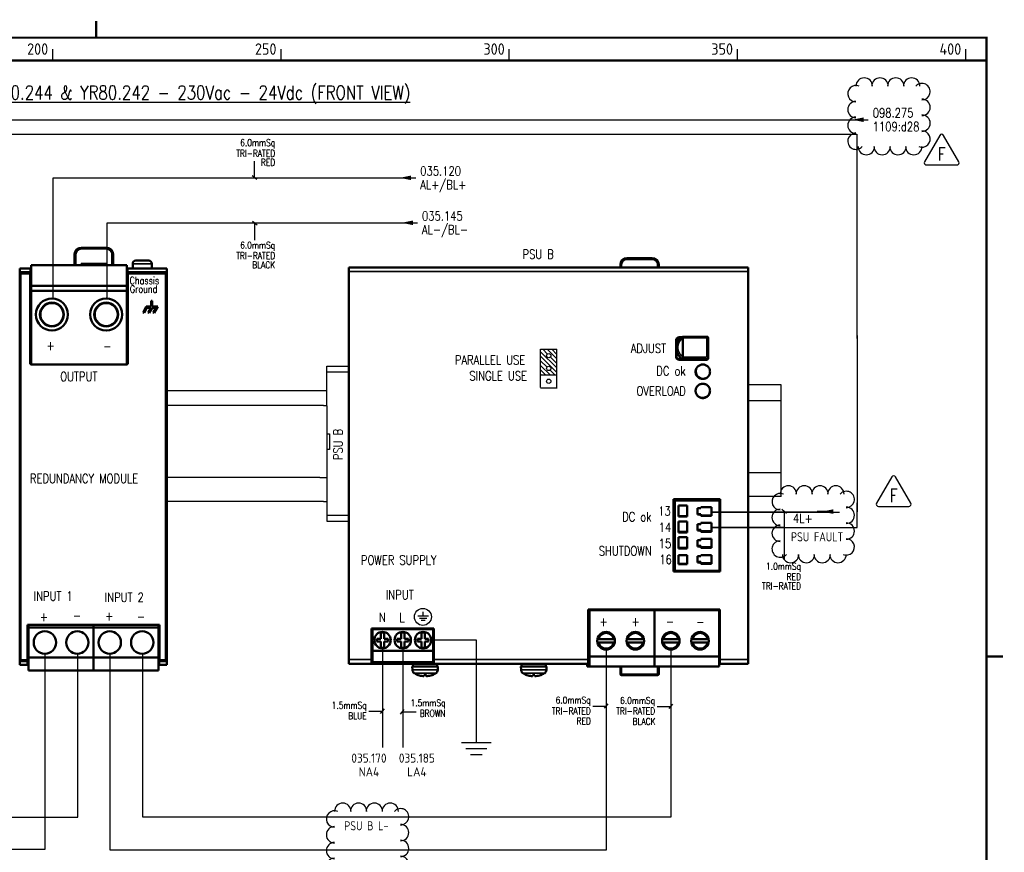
# Model space of a CAD drawing. Extents: x 0 to 408, y 0 to 275.
# Tile 3 of 3: x 193 to 408, y 93 to 275. Entities that reach past the tile are written whole.
import ezdxf
from ezdxf.enums import TextEntityAlignment as Align

# ---------------------------------------------------------------- set-up
doc = ezdxf.new("R2010")
doc.units = 0
doc.header["$MEASUREMENT"] = 0
doc.layers.get('0').update_dxf_attribs({"linetype": 'CONTINUOUS'})
for name, color, linetype in [('00-DRG_FRAME', 12, 'CONTINUOUS'), ('01-DRAW', 7, 'CONTINUOUS'), ('02-TEXT', 2, 'CONTINUOUS'), ('035', 7, 'CONTINUOUS'), ('035-TEXT', 2, 'CONTINUOUS'), ('DIM', 3, 'CONTINUOUS'), ('TEXT', 2, 'CONTINUOUS'), ('TPOL', 3, 'CONTINUOUS'), ('XR_FUNCTION', 2, 'CONTINUOUS'), ('XR_MAIN', 2, 'CONTINUOUS')]:
    doc.layers.add(name, color=color, linetype=linetype)
for name, color, linetype, lineweight in [('Sichtbar (ISO)', 7, 'CONTINUOUS', 50), ('Sichtbar schmal (ISO)', 7, 'CONTINUOUS', 35), ('Visible (ISO)', 7, 'CONTINUOUS', 50), ('Visible Narrow (ISO)', 7, 'CONTINUOUS', 35)]:
    doc.layers.add(name, color=color, linetype=linetype, lineweight=lineweight)
doc.styles.add('CROSSREF', font='ROMANS.shx', dxfattribs={"width": 0.8, "height": 1})
doc.styles.add('FUNCTION', font='romans.shx', dxfattribs={"width": 0.8, "height": 2.5})
doc.styles.add('ISO', font='iso.shx', dxfattribs={"height": 2.5})
doc.styles.add('ROMANS', font='romans.shx', dxfattribs={"width": 0.8})

# ---------------------------------------------------------------- blocks, each defined once
blk = doc.blocks.new('EQUPOT10')
blk.add_line((3.5, 0), (0, 0))
blk.add_solid([(3.5, -0.5), (3.5, 0.5), (1, 0)])
at = {"layer": 'TEXT', "style": 'ROMANS', "width": 0.8}
blk.add_attdef('CONNECTION', text='', height=2, dxfattribs=at).set_placement((-1, -1.5), align=Align.MIDDLE_RIGHT)
at = {"layer": 'TPOL', "style": 'ROMANS', "flags": 8}
blk.add_attdef('CN1', text='', height=0.0025, dxfattribs=at).set_placement((3, 0), align=Align.MIDDLE_RIGHT)
at = {"layer": 'XR_FUNCTION', "style": 'FUNCTION', "width": 0.8, "flags": 1}
blk.add_attdef('XR_FUNCTION', text='', height=2, dxfattribs=at).set_placement((3.5, 0), align=Align.MIDDLE_LEFT)
at = {"layer": 'XR_MAIN', "style": 'CROSSREF', "width": 0.8}
for tag in ['XR_NEXT', 'XR_PREV']:
    blk.add_attdef(tag, text='', height=2, dxfattribs=at).set_placement((-1, 1.5), align=Align.MIDDLE_RIGHT)
blk = doc.blocks.new('EQUPOT07')
blk.add_line((-3.5, 0), (0, 0))
blk.add_solid([(-1, -0.5), (-1, 0.5), (-3.5, 0)])
at = {"layer": 'TEXT', "style": 'ROMANS', "width": 0.8}
blk.add_attdef('CONNECTION', text='', height=2, dxfattribs=at).set_placement((1, -1.5), align=Align.MIDDLE_LEFT)
at = {"layer": 'TPOL', "style": 'ROMANS', "flags": 8}
blk.add_attdef('CN1', text='', height=0.0025, dxfattribs=at).set_placement((-3, 0), align=Align.MIDDLE_LEFT)
at = {"layer": 'XR_FUNCTION', "style": 'FUNCTION', "width": 0.8, "flags": 1}
blk.add_attdef('XR_FUNCTION', text='', height=2, dxfattribs=at).set_placement((-4.5, 0), align=Align.MIDDLE_RIGHT)
at = {"layer": 'XR_MAIN', "style": 'CROSSREF', "width": 0.8}
for tag in ['XR_NEXT', 'XR_PREV']:
    blk.add_attdef(tag, text='', height=2, dxfattribs=at).set_placement((1, 1.5), align=Align.MIDDLE_LEFT)
blk = doc.blocks.new('EARTH')
at = {"color": 4}
for p, q in [((-0.5, 0), (0.5, 0)), ((-0.35, -0.2), (0.35, -0.2)), ((-0.2, -0.4), (0.2, -0.4))]:
    blk.add_line(p, q, dxfattribs=at)
blk = doc.blocks.new('*U23')
at = {"color": 0, "linetype": 'ByBlock', "lineweight": -2}
for centre, start, end in [((-7.23, 4.96), 67.4635, 270), ((-5.43, 6.62), 0, 180), ((-1.97, 6.62), 0, 180), ((1.49, 6.62), 0, 180), ((4.96, 6.62), 0, 180), ((7.23, 5.43), 270, 138.7357), ((-7.23, 1.49), 90, 270), ((7.23, 1.97), 270, 90), ((7.23, -1.49), 270, 90), ((-7.23, -1.97), 90, 270), ((-7.23, -5.43), 90, 318.7357), ((7.23, -4.96), 247.4635, 90), ((-4.96, -6.62), 180, 0), ((-1.49, -6.62), 180, 0), ((1.97, -6.62), 180, 0), ((5.43, -6.62), 180, 0)]:
    blk.add_arc(centre, 1.8, start, end, dxfattribs=at)
blk = doc.blocks.new('TRI-D')
at = {"layer": '01-DRAW'}
blk.add_lwpolyline([(-0.26, 2.55), (-2.34, -1.05, 0.57735), (-2.08, -1.5), (2.08, -1.5, 0.57735), (2.34, -1.05), (0.26, 2.55, 0.57735)], format="xyb", close=True, dxfattribs=at)
at = {"layer": '02-TEXT', "color": 2, "style": 'ROMANS', "width": 0.8}
blk.add_text('F', height=1.8, dxfattribs=at).set_placement((0, 0), align=Align.MIDDLE)
blk = doc.blocks.new('*U25')
at = {"color": 0, "linetype": 'ByBlock', "lineweight": -2}
for centre, start, end in [((-7.23, 4.96), 67.4635, 270), ((-5.43, 6.62), 0, 180), ((-1.97, 6.62), 0, 180), ((1.49, 6.62), 0, 180), ((4.96, 6.62), 0, 180), ((7.23, 5.43), 270, 138.7357), ((-7.23, 1.49), 90, 270), ((7.23, 1.97), 270, 90), ((7.23, -1.49), 270, 90), ((-7.23, -1.97), 90, 270), ((-7.23, -5.43), 90, 318.7357), ((7.23, -4.96), 247.4635, 90), ((-4.96, -6.62), 180, 0), ((-1.49, -6.62), 180, 0), ((1.97, -6.62), 180, 0), ((5.43, -6.62), 180, 0)]:
    blk.add_arc(centre, 1.8, start, end, dxfattribs=at)
blk = doc.blocks.new('*U26')
at = {"color": 0, "linetype": 'ByBlock', "lineweight": -2}
for centre, start, end in [((-7.23, 4.96), 67.4635, 270), ((-5.43, 6.62), 0, 180), ((-1.97, 6.62), 0, 180), ((1.49, 6.62), 0, 180), ((4.96, 6.62), 0, 180), ((7.23, 5.43), 270, 138.7357), ((-7.23, 1.49), 90, 270), ((7.23, 1.97), 270, 90), ((7.23, -1.49), 270, 90), ((-7.23, -1.97), 90, 270), ((-7.23, -5.43), 90, 318.7357), ((7.23, -4.96), 247.4635, 90), ((-4.96, -6.62), 180, 0), ((-1.49, -6.62), 180, 0), ((1.97, -6.62), 180, 0), ((5.43, -6.62), 180, 0)]:
    blk.add_arc(centre, 1.8, start, end, dxfattribs=at)

msp = doc.modelspace()

# ---------------------------------------------------------------- hatches: boundary and pattern name
at = {"layer": 'DIM'}
h = msp.add_hatch(dxfattribs=at)
h.set_pattern_fill('ANSI31', color=256, scale=5.600064, angle=180, style=0)
h.set_pattern_definition([(135, (-631.8001, 566.21394), (0.4949804, 0.4949804), [])])
h.paths.add_polyline_path([(310.42, 197.66), (306.87, 197.66), (306.87, 203.26), (310.42, 203.26)])
h.paths.add_polyline_path([(308.18, 199.06, 1), (309.11, 199.06, 1)], flags=16)
h.paths.add_polyline_path([(309.11, 201.86, 1), (308.18, 201.86, 1)], flags=16)

# ---------------------------------------------------------------- linework, layer by layer
for p, q in [((170.01, 253.52), (376.19, 253.52)), ((172.85, 250.38), (376.16, 250.38)), ((376.16, 250.38), (376.16, 205.59)), ((376.2, 206.28), (376.2, 167.68)), ((306.87, 194.86), (306.87, 203.26)), ((306.87, 203.26), (310.42, 203.26)), ((310.42, 194.86), (310.42, 203.26)), ((310.42, 194.86), (310.42, 203.26)), ((260.07, 190.88), (260.07, 199.58)), ((260.07, 199.58), (264.82, 199.58)), ((260.09, 198.33), (264.86, 198.33)), ((306.87, 197.66), (310.42, 197.66)), ((224.96, 194.24), (260.07, 194.24)), ((306.87, 194.85), (310.46, 194.85)), ((259.28, 190.97), (224.97, 190.97)), ((259.28, 190.97), (260.07, 190.97)), ((260.07, 190.88), (260.07, 165.62)), ((260.07, 184.71), (260.65, 184.71)), ((260.65, 184.71), (260.65, 181.3)), ((260.65, 181.3), (260.07, 181.3)), ((258.51, 175.21), (225.01, 175.21)), ((258.51, 175.21), (260.07, 175.21)), ((259.32, 169.95), (224.97, 169.95)), ((259.32, 169.95), (260.07, 169.95)), ((376.23, 164.21), (376.23, 169.67)), ((260.07, 166.93), (264.82, 166.93)), ((367.64, 167.62), (344.35, 167.62)), ((344.35, 167.62), (372.36, 167.62)), ((260.07, 165.62), (264.82, 165.62)), ((360.25, 164.22), (344.34, 164.22)), ((344.34, 164.22), (373.58, 164.22)), ((373.21, 164.21), (376.23, 164.21))]:
    msp.add_line(p, q)
at = {"color": 3}
for p, q in [((244.22, 240.75), (244.22, 244.43)), ((244.27, 227.16), (244.27, 230.85)), ((318.28, 125.12), (321.23, 125.12)), ((269.23, 123.98), (272.18, 123.98)), ((276.63, 123.89), (279.58, 123.89)), ((332.41, 125.04), (335.36, 125.04))]:
    msp.add_line(p, q, dxfattribs=at)
at = {"color": 0}
for p, q in [((276.32, 240.75), (200, 240.75)), ((200, 240.75), (200, 214.31)), ((276.56, 230.88), (211.84, 230.88)), ((211.84, 230.88), (211.84, 214.31)), ((292.83, 139.57), (282.93, 139.57)), ((292.83, 117.14), (292.83, 139.57)), ((198.34, 93.78), (198.34, 136.58)), ((205.49, 100.81), (205.49, 136.58)), ((212.47, 136.5), (212.47, 93.64)), ((219.67, 136.55), (219.67, 100.91)), ((272.21, 137.72), (272.21, 116.06)), ((276.69, 137.7), (276.69, 116.04)), ((321.31, 93.64), (321.31, 137.42)), ((335.48, 100.91), (335.48, 137.54)), ((135.32, 100.81), (205.49, 100.81)), ((219.67, 100.91), (335.48, 100.91)), ((121.01, 93.78), (198.34, 93.78)), ((212.47, 93.64), (321.31, 93.64))]:
    msp.add_line(p, q, dxfattribs=at)
at = {"color": 4}
msp.add_line((281.15, 144.87), (281.15, 145.75), dxfattribs=at)
for centre in [(308.64, 201.86), (308.64, 199.06), (308.64, 196.26)]:
    msp.add_circle(centre, 0.467)
msp.add_circle((281.07, 144.66), 1.86, dxfattribs=at)
at = {"layer": '00-DRG_FRAME'}
for p, q in [((200, 266.5), (200, 269)), ((250, 266.5), (250, 269)), ((300, 266.5), (300, 269)), ((350, 266.5), (350, 269)), ((400, 266.5), (400, 269))]:
    msp.add_line(p, q, dxfattribs=at)
at = {"layer": '00-DRG_FRAME', "const_width": 0.5}
for points in [[(209.5, 271.5), (209.5, 275.18)], [(209.5, 271.5), (209.5, 275.18)], [(14.5, 266.5), (404.5, 266.5)], [(404.5, 136), (408.18, 136)]]:
    msp.add_lwpolyline(points, dxfattribs=at)
msp.add_lwpolyline([(14.5, 0.5), (404.5, 0.5), (404.5, 271.5), (14.5, 271.5)], close=True, dxfattribs=at)
at = {"layer": '01-DRAW'}
for p, q in [((359.57, 195.49), (352.57, 195.49)), ((359.57, 170.99), (359.57, 195.49)), ((359.57, 191.99), (352.57, 191.99)), ((359.57, 176.24), (352.57, 176.24)), ((359.57, 170.99), (352.57, 170.99))]:
    msp.add_line(p, q, dxfattribs=at)
at = {"layer": 'Sichtbar (ISO)'}
for p, q in [((325.73, 223.22), (331.33, 223.22)), ((352.33, 221.19), (264.83, 221.19)), ((264.83, 220.27), (264.83, 221.19)), ((264.83, 135.3), (264.83, 220.27)), ((324.33, 221.19), (324.33, 221.82)), ((332.73, 221.82), (332.73, 221.19)), ((352.33, 220.27), (352.33, 221.19)), ((352.33, 135.3), (352.33, 220.27)), ((336.53, 205.19), (336.53, 203.69)), ((337.23, 205.88), (337.73, 205.88)), ((337.9, 205.99), (337.84, 205.94)), ((338.02, 205.77), (338.04, 205.71)), ((338.04, 201.58), (338.04, 205.71)), ((343.01, 206.02), (338.05, 206.02)), ((343.53, 205.51), (343.53, 205.87)), ((343.53, 201.69), (343.53, 205.51)), ((336.53, 203.63), (336.53, 203.69)), ((336.53, 203.63), (336.53, 201.73)), ((336.53, 201.73), (336.53, 201.66)), ((343.25, 200.97), (337.23, 200.97)), ((337.28, 201.69), (337.28, 201.67)), ((337.32, 201.64), (337.31, 201.65)), ((338.04, 201.58), (338.02, 201.51)), ((343.41, 201.08), (338.05, 201.08)), ((343.53, 201.3), (343.53, 201.69)), ((343.53, 201.2), (343.53, 201.3)), ((340.84, 198.34), (340.84, 198.41)), ((335.95, 170.43), (335.95, 154.6)), ((335.95, 170.43), (346.17, 170.43)), ((336.23, 170.43), (336.23, 170.12)), ((346.03, 170.43), (346.03, 170.12)), ((346.17, 154.6), (346.17, 170.43)), ((346.03, 170.12), (336.23, 170.12)), ((336.23, 170.12), (336.23, 154.71)), ((337.04, 169.07), (338.93, 169.07)), ((337.04, 166.63), (337.04, 169.07)), ((338.93, 169.07), (338.93, 166.63)), ((341.24, 168.44), (341.94, 168.44)), ((341.24, 167.05), (341.24, 168.44)), ((341.94, 168.44), (341.94, 168.72)), ((341.94, 168.72), (344.32, 168.72)), ((344.32, 168.72), (344.32, 166.77)), ((346.03, 170.12), (346.03, 154.71)), ((346.03, 168.4), (346.17, 168.4)), ((346.03, 168.35), (346.17, 168.35)), ((337.04, 166.75), (338.93, 166.75)), ((338.93, 166.63), (337.04, 166.63)), ((341.24, 167.17), (341.94, 167.17)), ((341.94, 167.05), (341.24, 167.05)), ((341.94, 167.05), (341.94, 167.17)), ((341.94, 166.77), (341.94, 167.05)), ((341.94, 166.89), (344.32, 166.89)), ((344.32, 166.77), (341.94, 166.77)), ((346.03, 167.65), (346.17, 167.65)), ((337.04, 165.58), (338.93, 165.58)), ((337.04, 163.14), (337.04, 165.58)), ((338.93, 165.58), (338.93, 163.14)), ((341.24, 164.96), (341.94, 164.96)), ((341.24, 163.56), (341.24, 164.96)), ((341.94, 164.96), (341.94, 165.24)), ((341.94, 165.24), (344.32, 165.24)), ((344.32, 165.24), (344.32, 163.28)), ((346.03, 164.91), (346.17, 164.91)), ((346.03, 164.86), (346.17, 164.86)), ((346.03, 164.16), (346.17, 164.16)), ((337.04, 163.27), (338.93, 163.27)), ((338.93, 163.14), (337.04, 163.14)), ((337.04, 162.1), (338.93, 162.1)), ((337.04, 159.66), (337.04, 162.1)), ((338.93, 162.1), (338.93, 159.66)), ((341.24, 163.69), (341.94, 163.69)), ((341.94, 163.56), (341.24, 163.56)), ((341.94, 163.56), (341.94, 163.69)), ((341.94, 163.28), (341.94, 163.56)), ((341.94, 163.41), (344.32, 163.41)), ((344.32, 163.28), (341.94, 163.28)), ((337.04, 159.78), (338.93, 159.78)), ((338.93, 159.66), (337.04, 159.66)), ((341.24, 161.47), (341.94, 161.47)), ((341.24, 160.08), (341.24, 161.47)), ((341.24, 160.2), (341.94, 160.2)), ((341.94, 160.08), (341.24, 160.08)), ((341.94, 161.47), (341.94, 161.75)), ((341.94, 161.75), (344.32, 161.75)), ((341.94, 160.08), (341.94, 160.2)), ((341.94, 159.8), (341.94, 160.08)), ((341.94, 159.92), (344.32, 159.92)), ((344.32, 159.8), (341.94, 159.8)), ((344.32, 161.75), (344.32, 159.8)), ((346.03, 161.42), (346.17, 161.42)), ((346.03, 161.37), (346.17, 161.37)), ((346.03, 160.68), (346.17, 160.68)), ((338.93, 158.19), (337.04, 158.19)), ((337.04, 156.17), (337.04, 158.19)), ((338.93, 158.19), (338.93, 156.17)), ((341.24, 156.59), (341.24, 157.98)), ((341.24, 157.98), (341.94, 157.98)), ((344.32, 158.19), (341.94, 158.19)), ((341.94, 157.98), (341.94, 158.19)), ((344.32, 158.19), (344.32, 156.31)), ((346.03, 157.94), (346.17, 157.94)), ((346.03, 157.89), (346.17, 157.89)), ((337.04, 156.29), (338.93, 156.29)), ((338.93, 156.17), (337.04, 156.17)), ((341.24, 156.71), (341.94, 156.71)), ((341.94, 156.59), (341.24, 156.59)), ((341.94, 156.59), (341.94, 156.71)), ((341.94, 156.31), (341.94, 156.59)), ((341.94, 156.43), (344.32, 156.43)), ((344.32, 156.31), (341.94, 156.31)), ((346.03, 157.19), (346.17, 157.19)), ((346.17, 154.6), (335.95, 154.6)), ((346.03, 154.71), (336.23, 154.71)), ((317.27, 146.29), (317.27, 135.3)), ((317.27, 146.29), (346.11, 146.29)), ((317.59, 146.15), (317.27, 146.15)), ((317.59, 144.54), (317.27, 144.54)), ((317.59, 136), (317.59, 146.15)), ((317.59, 146.15), (331.78, 146.15)), ((331.78, 136), (331.78, 146.15)), ((331.78, 146.15), (345.97, 146.15)), ((331.78, 136), (331.78, 146.15)), ((345.97, 136), (345.97, 146.15)), ((346.11, 135.3), (346.11, 146.29)), ((269.8, 142.09), (269.8, 135.3)), ((269.8, 142.09), (283.48, 142.09)), ((270.01, 142.09), (270.01, 141.95)), ((270.01, 141.95), (270.01, 137.26)), ((270.01, 141.95), (283.34, 141.95)), ((271.88, 139.85), (271.88, 141.25)), ((271.88, 141.25), (272.58, 141.25)), ((272.58, 141.25), (272.58, 139.85)), ((276.32, 141.25), (276.32, 139.85)), ((277.02, 141.25), (276.32, 141.25)), ((277.02, 139.85), (277.02, 141.25)), ((280.77, 141.25), (280.77, 139.85)), ((281.47, 141.25), (280.77, 141.25)), ((281.47, 139.85), (281.47, 141.25)), ((283.34, 141.95), (283.34, 142.09)), ((283.34, 137.26), (283.34, 141.95)), ((283.48, 135.3), (283.48, 142.09)), ((271, 139.85), (271.88, 139.85)), ((271, 139.29), (271, 139.85)), ((271.88, 139.29), (271, 139.29)), ((271.88, 137.89), (271.88, 139.29)), ((272.58, 139.85), (273.45, 139.85)), ((272.58, 139.29), (272.58, 137.89)), ((273.45, 139.29), (272.58, 139.29)), ((273.45, 139.85), (273.45, 139.29)), ((276.32, 139.85), (275.45, 139.85)), ((275.45, 139.85), (275.45, 139.29)), ((275.45, 139.29), (276.32, 139.29)), ((276.32, 139.29), (276.32, 137.89)), ((277.9, 139.85), (277.02, 139.85)), ((277.02, 137.89), (277.02, 139.29)), ((277.02, 139.29), (277.9, 139.29)), ((277.9, 139.29), (277.9, 139.85)), ((280.77, 139.85), (279.89, 139.85)), ((279.89, 139.85), (279.89, 139.29)), ((279.89, 139.29), (280.77, 139.29)), ((280.77, 139.29), (280.77, 137.89)), ((282.34, 139.85), (281.47, 139.85)), ((281.47, 137.89), (281.47, 139.29)), ((281.47, 139.29), (282.34, 139.29)), ((282.34, 139.29), (282.34, 139.85)), ((319.52, 139.78), (322.88, 139.78)), ((322.88, 139.08), (319.52, 139.08)), ((329.28, 139.78), (325.93, 139.78)), ((325.93, 139.08), (329.28, 139.08)), ((333.71, 139.78), (337.07, 139.78)), ((337.07, 139.08), (333.71, 139.08)), ((343.47, 139.78), (340.12, 139.78)), ((340.12, 139.08), (343.47, 139.08)), ((270.01, 137.26), (270.01, 134.77)), ((270.01, 137.26), (283.34, 137.26)), ((272.58, 137.89), (271.88, 137.89)), ((276.32, 137.89), (277.02, 137.89)), ((280.77, 137.89), (281.47, 137.89)), ((283.34, 134.77), (283.34, 137.26)), ((317.59, 133.83), (317.59, 136)), ((317.59, 136), (331.78, 136)), ((331.78, 133.83), (331.78, 136)), ((331.78, 136), (345.97, 136)), ((331.78, 133.83), (331.78, 136)), ((345.97, 133.83), (345.97, 136)), ((264.83, 134.39), (264.83, 135.3)), ((269.8, 134.39), (264.83, 134.39)), ((269.8, 135.68), (270.01, 135.68)), ((269.8, 135.3), (269.8, 134.39)), ((269.8, 134.91), (270.01, 134.91)), ((283.48, 134.39), (269.8, 134.39)), ((270.01, 134.77), (270.01, 134.56)), ((270.01, 134.77), (283.34, 134.77)), ((270.01, 134.56), (283.34, 134.56)), ((284.36, 133.83), (278.76, 133.83)), ((278.79, 133.05), (278.76, 133.83)), ((278.9, 134.02), (278.9, 134.39)), ((283.34, 135.68), (283.48, 135.68)), ((283.34, 134.91), (283.48, 134.91)), ((283.34, 134.56), (283.34, 134.77)), ((283.48, 134.39), (283.48, 135.3)), ((317.27, 134.39), (283.48, 134.39)), ((284.22, 133.83), (284.22, 134.39)), ((284.33, 133.05), (284.36, 133.83)), ((308.16, 133.83), (302.56, 133.83)), ((302.59, 133.05), (302.56, 133.83)), ((302.7, 134.02), (302.7, 134.39)), ((308.02, 133.83), (308.02, 134.39)), ((308.13, 133.05), (308.16, 133.83)), ((317.03, 134.39), (317.03, 133.83)), ((317.59, 133.83), (317.03, 133.83)), ((317.59, 135.44), (317.27, 135.44)), ((317.27, 135.3), (317.27, 134.39)), ((317.59, 133.83), (331.78, 133.83)), ((324.33, 132.15), (324.33, 133.83)), ((331.78, 133.83), (345.97, 133.83)), ((332.73, 133.83), (332.73, 132.15)), ((346.11, 134.98), (345.97, 134.98)), ((345.97, 134.91), (346.11, 134.91)), ((346.11, 134.39), (345.97, 134.39)), ((346.11, 134.39), (346.11, 135.3)), ((352.33, 134.39), (346.11, 134.39)), ((352.33, 134.39), (352.33, 135.3)), ((280.08, 131.91), (280.08, 131.91)), ((281.29, 131.91), (281.29, 131.92)), ((281.29, 131.69), (281.31, 131.91)), ((281.29, 131.91), (281.83, 131.91)), ((281.29, 131.69), (281.29, 131.69)), ((281.83, 131.69), (281.81, 131.91)), ((281.83, 131.92), (281.83, 131.91)), ((283.04, 131.91), (283.05, 131.91)), ((303.88, 131.91), (303.88, 131.91)), ((305.09, 131.91), (305.09, 131.92)), ((305.09, 131.69), (305.11, 131.91)), ((305.09, 131.91), (305.63, 131.91)), ((305.09, 131.69), (305.09, 131.69)), ((305.63, 131.69), (305.61, 131.91)), ((305.63, 131.92), (305.63, 131.91)), ((306.84, 131.91), (306.85, 131.91)), ((332.45, 131.87), (324.61, 131.87))]:
    msp.add_line(p, q, dxfattribs=at)
at = {"layer": 'Sichtbar (ISO)', "flags": 128}
for points in [[(337.84, 205.94), (337.55, 205.76), (337.29, 205.54), (337.07, 205.28), (336.88, 205), (336.72, 204.7), (336.62, 204.37), (336.55, 204.03), (336.53, 203.69)], [(336.53, 205.19), (336.54, 205.32), (336.58, 205.45), (336.65, 205.57), (336.73, 205.68), (336.84, 205.76), (336.96, 205.83), (337.09, 205.87), (337.23, 205.88)], [(338.02, 205.77), (337.97, 205.85), (337.91, 205.91), (337.87, 205.94), (337.84, 205.94)], [(343.01, 206.02), (343.17, 206.02), (343.32, 206.02), (343.39, 206.01), (343.46, 205.99), (343.51, 205.94), (343.53, 205.87)], [(337.31, 201.65), (337.13, 201.87), (336.98, 202.09), (336.84, 202.33), (336.73, 202.58), (336.64, 202.83), (336.58, 203.1), (336.54, 203.36), (336.53, 203.63)], [(336.53, 201.66), (336.54, 201.53), (336.58, 201.4), (336.65, 201.28), (336.73, 201.17), (336.84, 201.09), (336.96, 201.02), (337.09, 200.98), (337.23, 200.97)], [(337.9, 201.12), (337.6, 201.33), (337.32, 201.57)], [(337.83, 201.26), (337.86, 201.29), (337.9, 201.34), (337.96, 201.42), (338.02, 201.51)], [(338.05, 201.08), (337.97, 201.09), (337.9, 201.12)], [(343.49, 201.11), (343.44, 201.05), (343.39, 201.01), (343.32, 200.98), (343.25, 200.97)], [(343.37, 201.08), (343.31, 201.05), (343.25, 201.04)], [(342.39, 199.92), (342.54, 199.91), (342.7, 199.89), (342.85, 199.85), (343, 199.8), (343.14, 199.73), (343.27, 199.65), (343.4, 199.56), (343.51, 199.46), (343.61, 199.35), (343.7, 199.22), (343.78, 199.09), (343.85, 198.95), (343.9, 198.8), (343.94, 198.65), (343.96, 198.5), (343.97, 198.35), (343.96, 198.2), (343.94, 198.05), (343.9, 197.89), (343.85, 197.75), (343.78, 197.6), (343.7, 197.47), (343.61, 197.35), (343.51, 197.24), (343.4, 197.13), (343.27, 197.04), (343.14, 196.96), (343, 196.89), (342.85, 196.84), (342.7, 196.8), (342.54, 196.78), (342.39, 196.77), (342.24, 196.78), (342.09, 196.8), (341.94, 196.84), (341.79, 196.89), (341.64, 196.96), (341.51, 197.04), (341.39, 197.13), (341.28, 197.24), (341.17, 197.35), (341.08, 197.47), (341, 197.6), (340.94, 197.75), (340.88, 197.89), (340.85, 198.05), (340.82, 198.2), (340.82, 198.35), (340.82, 198.5), (340.85, 198.65), (340.88, 198.8), (340.94, 198.95), (341, 199.09), (341.08, 199.22), (341.18, 199.35), (341.28, 199.46), (341.39, 199.56), (341.51, 199.65), (341.64, 199.73), (341.79, 199.8), (341.94, 199.85), (342.09, 199.89), (342.24, 199.91), (342.39, 199.92)], [(342.39, 195.72), (342.54, 195.71), (342.69, 195.69), (342.85, 195.65), (343, 195.6), (343.14, 195.53), (343.27, 195.45), (343.39, 195.36), (343.51, 195.26), (343.61, 195.15), (343.7, 195.02), (343.78, 194.89), (343.85, 194.75), (343.9, 194.6), (343.94, 194.45), (343.96, 194.3), (343.97, 194.15), (343.96, 194), (343.94, 193.85), (343.9, 193.69), (343.85, 193.55), (343.78, 193.4), (343.7, 193.27), (343.61, 193.15), (343.51, 193.03), (343.4, 192.93), (343.27, 192.84), (343.14, 192.76), (343, 192.69), (342.85, 192.64), (342.69, 192.6), (342.54, 192.58), (342.39, 192.57), (342.24, 192.58), (342.09, 192.6), (341.94, 192.64), (341.79, 192.69), (341.65, 192.76), (341.51, 192.84), (341.39, 192.93), (341.28, 193.03), (341.18, 193.15), (341.08, 193.27), (341, 193.4), (340.94, 193.55), (340.88, 193.69), (340.85, 193.85), (340.82, 194), (340.82, 194.15), (340.82, 194.3), (340.85, 194.45), (340.88, 194.6), (340.94, 194.75), (341, 194.89), (341.08, 195.02), (341.18, 195.15), (341.28, 195.26), (341.39, 195.36), (341.51, 195.45), (341.65, 195.53), (341.79, 195.6), (341.94, 195.65), (342.09, 195.69), (342.24, 195.71), (342.39, 195.72)], [(281.29, 131.69), (281.28, 131.68), (281.23, 131.68), (281.17, 131.68), (281.1, 131.69)], [(282.03, 131.69), (281.95, 131.68), (281.89, 131.68), (281.84, 131.68), (281.83, 131.69)], [(305.09, 131.69), (305.08, 131.68), (305.03, 131.68), (304.97, 131.68), (304.9, 131.69)], [(305.83, 131.69), (305.75, 131.68), (305.69, 131.68), (305.64, 131.68), (305.63, 131.69)]]:
    msp.add_lwpolyline(points, dxfattribs=at)
at = {"layer": 'Sichtbar (ISO)'}
for centre, radius in [((272.23, 139.57), 1.8), ((276.67, 139.57), 1.8), ((281.12, 139.57), 1.8), ((321.2, 139.43), 1.93), ((327.61, 139.43), 1.93), ((335.39, 139.43), 1.92), ((341.79, 139.43), 1.92)]:
    msp.add_circle(centre, radius, dxfattribs=at)
for centre, radius, start, end in [((325.73, 221.82), 1.4, 90, 180), ((331.33, 221.82), 1.4, 0, 90), ((338.05, 205.74), 0.28, 90, 120.2583), ((337.42, 201.67), 0.14, 180, 224.506), ((321.2, 139.43), 1.72, 11.7757, 168.2243), ((327.61, 139.43), 1.72, 11.7757, 168.2243), ((335.39, 139.43), 1.71, 11.7757, 168.2243), ((341.79, 139.43), 1.71, 11.7757, 168.2243), ((321.2, 139.43), 1.72, 191.7757, 348.2243), ((327.61, 139.43), 1.72, 191.7757, 348.2243), ((335.39, 139.43), 1.72, 191.7757, 348.2243), ((341.79, 139.43), 1.71, 191.7757, 348.2243), ((279.7, 133.08), 0.91, 182, 239.2087), ((281.56, 136.21), 4.55, 239.2087, 250.4409), ((280.08, 132.03), 0.116, 250.4409, 270), ((283.05, 132.03), 0.116, 270, 289.5591), ((281.56, 136.21), 4.55, 289.5591, 300.7913), ((283.42, 133.08), 0.91, 300.7913, 358), ((303.5, 133.08), 0.91, 182, 239.2087), ((305.36, 136.21), 4.55, 239.2087, 250.4409), ((303.88, 132.03), 0.116, 250.4409, 270), ((306.85, 132.03), 0.116, 270, 289.5591), ((305.36, 136.21), 4.55, 289.5591, 300.7913), ((307.22, 133.08), 0.91, 300.7913, 358), ((324.61, 132.15), 0.28, 180, 270), ((332.45, 132.15), 0.28, 270, 0)]:
    msp.add_arc(centre, radius, start, end, dxfattribs=at)
for centre, major_axis, ratio, start_param, end_param in [((343.39, 201.22), (0.106, -0.106), 0.856223, 5.420485, 6.991281), ((342.45, 198.41), (-1.61, 0), 0.991572, 5.962051, 8.36673), ((342.45, 198.34), (-1.61, 0), 0.991572, 0, 1.061602), ((342.37, 194.22), (1.61, 0), 0.994022, 3.873184, 6.068737), ((289.54, 134.02), (-10.63, 0), 0.866025, 6.283183, 6.304249), ((313.34, 134.02), (-10.63, 0), 0.866025, 6.283183, 6.304249), ((281.56, 136.2), (-4.44, 0.97), 0.996012, 1.450252, 1.683578), ((281.7, 136.2), (-0.4, -4.53), 0.019103, 5.947706, 6.181032), ((281.43, 136.2), (0.4, -4.53), 0.019103, 0.102154, 0.335479), ((281.56, 136.2), (-4.44, -0.97), 0.996012, 1.458015, 1.69134), ((305.36, 136.2), (-4.44, 0.97), 0.996012, 1.450252, 1.683578), ((305.5, 136.2), (-0.4, -4.53), 0.019103, 5.947706, 6.181032), ((305.23, 136.2), (0.4, -4.53), 0.019103, 0.102154, 0.335479), ((305.36, 136.2), (-4.44, -0.97), 0.996012, 1.458015, 1.69134)]:
    msp.add_ellipse(centre, major_axis=major_axis, ratio=ratio, start_param=start_param, end_param=end_param, dxfattribs=at)
at = {"layer": 'Sichtbar schmal (ISO)'}
for p, q in [((325.73, 223.22), (325.73, 222.94)), ((325.73, 222.94), (331.33, 222.94)), ((331.33, 223.22), (331.33, 222.94)), ((352.33, 220.27), (264.83, 220.27)), ((324.33, 221.82), (324.61, 221.82)), ((324.61, 221.19), (324.61, 221.82)), ((332.45, 221.82), (332.73, 221.82)), ((332.45, 221.82), (332.45, 221.19)), ((336.67, 204.54), (336.67, 205.21)), ((337.23, 205.88), (337.23, 205.76)), ((337.23, 205.76), (337.55, 205.76)), ((338.05, 206.02), (338.05, 205.79)), ((338.05, 205.79), (343.01, 205.79)), ((343.01, 205.79), (343.01, 206.02)), ((343.25, 205.56), (343.25, 201.73)), ((336.67, 201.75), (336.67, 202.75)), ((337.23, 201.2), (337.23, 201.04)), ((337.78, 201.2), (337.23, 201.2)), ((337.23, 201.04), (343.25, 201.04)), ((337.23, 200.97), (337.23, 201.04)), ((337.23, 200.97), (337.23, 200.97)), ((343.25, 200.97), (337.23, 200.97)), ((337.32, 201.58), (337.32, 201.64)), ((337.9, 201.22), (337.9, 201.12)), ((338.05, 201.5), (338.05, 201.18)), ((343.01, 201.5), (338.05, 201.5)), ((338.05, 201.08), (338.05, 201.18)), ((338.05, 201.18), (343.01, 201.18)), ((338.05, 201.08), (338.05, 201.08)), ((343.39, 201.08), (338.05, 201.08)), ((343.01, 201.5), (343.01, 201.18)), ((343.25, 201.04), (343.25, 200.97)), ((343.25, 200.97), (343.25, 200.97)), ((343.39, 201.16), (343.39, 201.08)), ((269.8, 135.3), (264.83, 135.3)), ((269.8, 135.26), (270.01, 135.26)), ((283.34, 135.26), (283.48, 135.26)), ((317.27, 135.3), (283.48, 135.3)), ((324.61, 132.15), (324.61, 133.83)), ((332.45, 133.83), (332.45, 132.15)), ((352.33, 135.3), (346.11, 135.3)), ((284.33, 133.05), (278.79, 133.05)), ((283.89, 132.3), (279.23, 132.3)), ((280.06, 131.92), (280.04, 131.92)), ((281.83, 131.92), (281.29, 131.92)), ((281.29, 131.69), (281.31, 131.91)), ((281.83, 131.69), (281.81, 131.91)), ((283.08, 131.92), (283.06, 131.92)), ((308.13, 133.05), (302.59, 133.05)), ((307.69, 132.3), (303.03, 132.3)), ((303.86, 131.92), (303.84, 131.92)), ((305.63, 131.92), (305.09, 131.92)), ((305.09, 131.69), (305.11, 131.91)), ((305.63, 131.69), (305.61, 131.91)), ((306.88, 131.92), (306.86, 131.92)), ((324.61, 132.15), (324.33, 132.15)), ((332.45, 132.15), (324.61, 132.15)), ((324.61, 132.15), (324.61, 131.87)), ((332.45, 132.15), (332.45, 131.87)), ((332.73, 132.15), (332.45, 132.15))]:
    msp.add_line(p, q, dxfattribs=at)
at = {"layer": 'Sichtbar schmal (ISO)', "flags": 128}
for points in [[(337.18, 201.87), (337.33, 201.7), (337.48, 201.54), (337.65, 201.4), (337.83, 201.26)], [(343.01, 201.18), (343.18, 201.18), (343.29, 201.17), (343.36, 201.17), (343.39, 201.16)]]:
    msp.add_lwpolyline(points, dxfattribs=at)
at = {"layer": 'Sichtbar schmal (ISO)'}
for centre, start, end in [((325.73, 221.82), 90, 180), ((331.33, 221.82), 0, 90)]:
    msp.add_arc(centre, 1.12, start, end, dxfattribs=at)
for centre, major_axis, ratio, start_param, end_param in [((336.67, 205.19), (-0.14, 0), 0.15399, 4.712389, 6.283185), ((337.23, 205.21), (-0.56, 0), 0.988072, 4.712389, 6.283185), ((339.45, 203.54), (-1.95, 1.72), 0.927495, 5.991042, 7.948914), ((338.05, 205.74), (-0.141, 0.242), 0.078291, 4.845795, 6.283185), ((339.33, 203.64), (2.52, 0), 0.988072, 2.104142, 2.113908), ((343.01, 205.56), (0.233, 0), 0.988072, 0, 1.570796), ((343.25, 205.51), (0.28, 0), 0.15399, 0, 1.570796), ((339.33, 203.5), (2.18, -1.88), 0.934311, 3.821525, 4.518615), ((339.33, 203.43), (-2.17, 1.9), 0.930899, 0.683585, 1.454364), ((336.67, 201.73), (-0.14, 0), 0.15399, 4.712389, 6.283185), ((337.23, 201.73), (-0.7, 0), 0.988072, 0, 1.570796), ((337.23, 201.66), (-0.7, 0), 0.988072, 0, 1.570796), ((337.23, 201.75), (-0.56, 0), 0.988072, 0, 1.570796), ((337.42, 201.67), (-0.14, 0), 0.988072, 0, 0.770779), ((337.42, 201.67), (-0.0998, -0.0981), 0.110468, 6.17503, 6.283185), ((339.33, 203.5), (-2.8, 0), 0.988072, 0.770779, 1.037451), ((339.33, 203.6), (2.8, 0), 0.988072, 4.147741, 4.179044), ((338.05, 201.46), (-0.141, -0.242), 0.078291, 4.578983, 6.149779), ((338.05, 201.46), (0.28, 0), 0.988072, 4.179044, 4.712389), ((338.05, 201.36), (-0.28, 0), 0.988072, 1.037451, 1.570796), ((337.97, 201.24), (-0.071, -0.121), 0.078291, 6.149779, 6.283185), ((339.33, 203.64), (-2.52, 0), 0.988072, 1.027684, 1.037451), ((343.01, 201.73), (0.233, 0), 0.988072, 4.712389, 6.283185), ((343.25, 201.69), (0.28, 0), 0.15399, 0, 1.570796), ((343.25, 201.25), (-0.28, 0), 0.988072, 1.570796, 2.607823), ((343.39, 201.3), (0.14, 0), 0.988072, 4.712389, 6.283185)]:
    msp.add_ellipse(centre, major_axis=major_axis, ratio=ratio, start_param=start_param, end_param=end_param, dxfattribs=at)
at = {"layer": 'TEXT', "color": 3}
for p, q in [((244.7, 240.42), (243.7, 241.25)), ((244.74, 230.43), (243.74, 231.25)), ((360.71, 167.33), (359.71, 168.16)), ((360.21, 167.75), (360.21, 157.13)), ((320.86, 124.65), (321.69, 125.65)), ((334.99, 124.57), (335.82, 125.57)), ((271.82, 123.51), (272.65, 124.51)), ((276.17, 123.35), (277, 124.35))]:
    msp.add_line(p, q, dxfattribs=at)
at = {"layer": 'Visible (ISO)'}
for p, q in [((206.2, 225.5), (211.8, 225.5)), ((204.8, 221.65), (204.8, 224.1)), ((213.2, 224.1), (213.2, 221.65)), ((221.01, 222.7), (218.21, 222.7)), ((192.76, 220.95), (195.11, 220.95)), ((192.76, 220.95), (192.76, 220.03)), ((192.76, 220.03), (192.76, 135.06)), ((195.07, 220.16), (192.97, 220.16)), ((192.97, 220.16), (192.97, 219.81)), ((195.07, 219.81), (195.07, 220.16)), ((195.11, 220.95), (195.27, 220.95)), ((195.11, 220.95), (195.11, 220.03)), ((195.27, 220.42), (195.11, 220.42)), ((195.27, 220.35), (195.11, 220.35)), ((195.11, 220.03), (195.11, 200)), ((195.27, 217.17), (195.27, 221.65)), ((195.27, 221.65), (216.26, 221.65)), ((211.8, 222), (206.2, 222)), ((206.2, 222), (206.2, 221.65)), ((211.8, 221.65), (211.8, 222)), ((216.26, 221.65), (216.26, 217.17)), ((216.26, 220.95), (216.39, 220.95)), ((216.39, 220.42), (216.26, 220.42)), ((216.39, 220.35), (216.26, 220.35)), ((216.39, 220.03), (216.39, 220.95)), ((216.39, 220.95), (224.96, 220.95)), ((216.39, 200), (216.39, 220.03)), ((216.42, 220.16), (216.42, 219.81)), ((224.75, 220.16), (216.42, 220.16)), ((217.51, 220.95), (217.51, 222)), ((221.71, 220.95), (221.71, 222)), ((224.75, 219.81), (224.75, 220.16)), ((224.96, 220.95), (224.96, 220.03)), ((224.96, 220.03), (224.96, 135.06)), ((192.97, 135.29), (192.97, 219.81)), ((195.07, 219.81), (195.07, 200)), ((216.42, 200), (216.42, 219.81)), ((224.75, 219.81), (224.75, 135.29)), ((195.27, 217.17), (216.26, 217.17)), ((195.27, 217.17), (195.27, 216.06)), ((195.27, 216.06), (216.26, 216.06)), ((195.27, 199.95), (195.27, 216.06)), ((216.26, 216.06), (216.26, 217.17)), ((216.26, 216.06), (216.26, 199.95)), ((221.81, 213.85), (221.54, 213.85)), ((221.54, 212.64), (221.54, 213.85)), ((221.81, 213.85), (221.81, 212.64)), ((219.77, 211.34), (220.48, 212.64)), ((220.63, 212.35), (220.01, 211.21)), ((221.54, 212.64), (220.48, 212.64)), ((220.63, 212.35), (221.45, 212.35)), ((220.9, 211.34), (221.45, 212.35)), ((221.74, 212.35), (221.12, 211.21)), ((221.74, 212.35), (222.56, 212.35)), ((223, 212.64), (221.81, 212.64)), ((222.01, 211.34), (222.56, 212.35)), ((223, 212.64), (222.23, 211.22)), ((220.01, 211.21), (219.77, 211.34)), ((221.12, 211.21), (220.9, 211.34)), ((222.23, 211.22), (222.01, 211.34)), ((195.27, 200), (195.07, 200)), ((216.26, 199.95), (195.27, 199.95)), ((216.42, 200), (216.26, 200)), ((194.44, 142.9), (223.28, 142.9)), ((194.44, 142.9), (194.44, 135.29)), ((194.44, 142.9), (223.35, 142.9)), ((194.72, 142.9), (194.72, 142.34)), ((208.93, 142.34), (208.93, 142.9)), ((208.93, 142.9), (208.93, 142.34)), ((223.14, 142.34), (223.14, 142.9)), ((223.28, 135.06), (223.28, 142.9)), ((223.35, 135.29), (223.35, 142.9)), ((194.72, 142.34), (194.72, 135.76)), ((208.93, 142.34), (194.72, 142.34)), ((208.93, 135.76), (208.93, 142.34)), ((208.93, 142.34), (208.93, 135.76)), ((223.14, 142.34), (208.93, 142.34)), ((223.14, 135.76), (223.14, 142.34)), ((192.76, 135.06), (192.76, 134.15)), ((192.76, 134.15), (194.44, 134.15)), ((192.97, 135.29), (192.97, 134.94)), ((194.44, 134.94), (192.97, 134.94)), ((194.44, 134.94), (194.44, 135.29)), ((194.44, 134.94), (194.44, 134.15)), ((194.72, 134.74), (194.44, 134.74)), ((194.44, 134.67), (194.72, 134.67)), ((194.72, 134.15), (194.44, 134.15)), ((194.72, 135.76), (194.72, 132.89)), ((208.93, 135.76), (194.72, 135.76)), ((208.93, 132.89), (208.93, 135.76)), ((208.93, 135.76), (208.93, 132.89)), ((223.14, 135.76), (208.93, 135.76)), ((223.14, 132.89), (223.14, 135.76)), ((223.28, 134.74), (223.14, 134.74)), ((223.14, 134.67), (223.28, 134.67)), ((223.28, 134.15), (223.14, 134.15)), ((223.28, 134.15), (223.28, 135.06)), ((223.28, 134.15), (224.96, 134.15)), ((223.35, 135.29), (223.35, 134.94)), ((224.75, 134.94), (223.35, 134.94)), ((224.75, 134.94), (224.75, 135.29)), ((224.96, 135.06), (224.96, 134.15)), ((195.33, 132.89), (194.72, 132.89)), ((195.33, 132.89), (195.33, 132.95)), ((195.33, 132.95), (201.21, 132.95)), ((201.21, 132.89), (195.33, 132.89)), ((201.21, 132.95), (201.21, 132.89)), ((202.44, 132.89), (201.21, 132.89)), ((202.44, 132.95), (208.32, 132.95)), ((202.44, 132.89), (202.44, 132.95)), ((208.32, 132.89), (202.44, 132.89)), ((208.32, 132.95), (208.32, 132.89)), ((208.93, 132.89), (208.32, 132.89)), ((209.54, 132.89), (208.93, 132.89)), ((209.54, 132.89), (209.54, 132.95)), ((209.54, 132.95), (215.42, 132.95)), ((215.42, 132.89), (209.54, 132.89)), ((215.42, 132.95), (215.42, 132.89)), ((216.65, 132.89), (215.42, 132.89)), ((216.65, 132.95), (222.53, 132.95)), ((216.65, 132.89), (216.65, 132.95)), ((222.53, 132.89), (216.65, 132.89)), ((222.53, 132.95), (222.53, 132.89)), ((223.14, 132.89), (222.53, 132.89))]:
    msp.add_line(p, q, dxfattribs=at)
for centre, radius in [((199.82, 210.87), 3.5), ((211.71, 210.87), 3.5), ((199.82, 210.87), 2.62), ((199.82, 210.87), 2.52), ((211.71, 210.87), 2.62), ((211.71, 210.87), 2.52), ((198.27, 139.05), 2.45), ((205.38, 139.05), 2.45), ((212.48, 139.05), 2.45), ((219.59, 139.05), 2.45)]:
    msp.add_circle(centre, radius, dxfattribs=at)
for centre, radius, start, end in [((206.2, 224.1), 1.4, 90, 180), ((211.8, 224.1), 1.4, 0, 90), ((218.21, 222), 0.7, 90, 180), ((221.01, 222), 0.7, 0, 90)]:
    msp.add_arc(centre, radius, start, end, dxfattribs=at)
at = {"layer": 'Visible Narrow (ISO)'}
for p, q in [((206.2, 225.5), (206.2, 225.22)), ((206.2, 225.22), (211.8, 225.22)), ((211.8, 225.5), (211.8, 225.22)), ((204.8, 224.1), (205.08, 224.1)), ((205.08, 221.65), (205.08, 224.1)), ((212.92, 224.1), (213.2, 224.1)), ((212.92, 224.1), (212.92, 221.65)), ((192.76, 220.03), (192.97, 220.03)), ((195.07, 220.03), (195.11, 220.03)), ((216.39, 220.03), (216.42, 220.03)), ((217.51, 222), (221.71, 222)), ((224.75, 220.03), (224.96, 220.03)), ((195.07, 219.81), (192.97, 219.81)), ((224.75, 219.81), (216.42, 219.81)), ((192.76, 135.06), (192.97, 135.06)), ((194.44, 135.29), (192.97, 135.29)), ((223.28, 135.06), (223.35, 135.06)), ((224.75, 135.29), (223.35, 135.29)), ((224.75, 135.06), (224.96, 135.06))]:
    msp.add_line(p, q, dxfattribs=at)
for centre, start, end in [((206.2, 224.1), 90, 180), ((211.8, 224.1), 0, 90)]:
    msp.add_arc(centre, 1.12, start, end, dxfattribs=at)

# ---------------------------------------------------------------- block references
at = {"color": 6}
for name, p in [('*U26', (383.17, 254.26)), ('*U25', (366.57, 164.94)), ('*U23', (268.96, 95.45))]:
    msp.add_blockref(name, p, dxfattribs=at)
at = {"xscale": 1.6, "yscale": 1.6, "zscale": 1.6}
for p in [(394.71, 246.02), (384.2, 171.25)]:
    msp.add_blockref('TRI-D', p, dxfattribs=at)
at = {"layer": '035', "color": 4, "xscale": 2.34, "yscale": 2.34, "zscale": 2.34}
msp.add_blockref('EARTH', (281.13, 144.88), dxfattribs=at)
at = {"layer": '035', "xscale": 6.5, "yscale": 6.5, "zscale": 6.5}
msp.add_blockref('EARTH', (292.78, 117.16), dxfattribs=at)
at = {"layer": 'TEXT'}
ref = msp.add_blockref('EQUPOT07', (378.61, 253.53), dxfattribs=at)
ref.add_attrib('CN1', '1', dxfattribs={"layer": 'TPOL', "height": 0.0025, "style": 'ROMANS'}).set_placement((375.61, 253.53), align=Align.MIDDLE_LEFT)
ref.add_attrib('XR_NEXT', '098.275', dxfattribs={"layer": 'XR_MAIN', "height": 2, "style": 'CROSSREF', "width": 0.8}).set_placement((379.61, 255.03), align=Align.MIDDLE_LEFT)
ref.add_attrib('CONNECTION', '1109:d28', dxfattribs={"height": 2, "style": 'ROMANS', "width": 0.8}).set_placement((379.61, 252.03), align=Align.MIDDLE_LEFT)
ref = msp.add_blockref('EQUPOT07', (279.5, 240.8), dxfattribs=at)
ref.add_attrib('CN1', '1', dxfattribs={"layer": 'TPOL', "height": 0.0025, "style": 'ROMANS'}).set_placement((276.5, 240.8), align=Align.MIDDLE_LEFT)
ref.add_attrib('XR_NEXT', '035.120', dxfattribs={"layer": 'XR_MAIN', "height": 2, "style": 'CROSSREF', "width": 0.8}).set_placement((280.5, 242.3), align=Align.MIDDLE_LEFT)
ref.add_attrib('CONNECTION', 'AL+/BL+', dxfattribs={"height": 2, "style": 'ROMANS', "width": 0.8}).set_placement((280.5, 239.3), align=Align.MIDDLE_LEFT)
ref = msp.add_blockref('EQUPOT07', (279.88, 230.96), dxfattribs=at)
ref.add_attrib('CN1', '1', dxfattribs={"layer": 'TPOL', "height": 0.0025, "style": 'ROMANS'}).set_placement((276.88, 230.96), align=Align.MIDDLE_LEFT)
ref.add_attrib('XR_NEXT', '035.145', dxfattribs={"layer": 'XR_MAIN', "height": 2, "style": 'CROSSREF', "width": 0.8}).set_placement((280.88, 232.46), align=Align.MIDDLE_LEFT)
ref.add_attrib('CONNECTION', 'AL-/BL-', dxfattribs={"height": 2, "style": 'ROMANS', "width": 0.8}).set_placement((280.88, 229.46), align=Align.MIDDLE_LEFT)
ref = msp.add_blockref('EQUPOT10', (367.46, 167.72), dxfattribs=at)
ref.add_attrib('CN1', '1', dxfattribs={"layer": 'TPOL', "height": 0.0025, "style": 'ROMANS'}).set_placement((370.46, 167.72), align=Align.MIDDLE_RIGHT)
ref.add_attrib('CONNECTION', '4L+', dxfattribs={"height": 2, "style": 'ROMANS', "width": 0.8}).set_placement((366.46, 166.22), align=Align.MIDDLE_RIGHT)

# ---------------------------------------------------------------- texts
at = {"layer": '00-DRG_FRAME', "style": 'ISO'}
for s, p in [('200', (199, 267.75)), ('250', (249, 267.75)), ('300', (299, 267.75)), ('350', (349, 267.75)), ('400', (399, 267.75))]:
    msp.add_text(s, height=2.5, dxfattribs=at).set_placement(p, align=Align.RIGHT)
at = {"layer": '035-TEXT', "style": 'ISO', "width": 0.9}
for s, p in [('PSU FAULT', (373.18, 162.19)), ('PSU B L-', (273.54, 98.92))]:
    msp.add_text(s, height=2, dxfattribs=at).set_placement(p, align=Align.MIDDLE_RIGHT)
at = {"layer": '035-TEXT', "style": 'ISO'}
for s, p in [('035.170', (269.26, 113.74)), ('035.185', (279.76, 113.74)), ('NA4', (269.26, 110.74)), ('LA4', (279.76, 110.74))]:
    msp.add_text(s, height=2, dxfattribs=at).set_placement(p, align=Align.MIDDLE)
at = {"layer": 'TEXT', "style": 'ROMANS', "width": 0.8}
msp.add_text('%%UPOWER SUPPLY RACK - PULS QS40.244 & YR80.242 - 230Vac - 24Vdc (FRONT VIEW)', height=3, dxfattribs=at).set_placement((205.99, 259.27), align=Align.MIDDLE)
at = {"layer": 'TEXT', "color": 3, "style": 'ROMANS', "width": 0.8}
for s, p in [('6.0mmSq', (248.73, 248.5)), ('TRI-RATED', (248.73, 246.18)), ('RED', (248.73, 244.18)), ('6.0mmSq', (248.72, 226.06)), ('TRI-RATED', (248.72, 223.74)), ('BLACK', (248.72, 221.74)), ('1.0mmSq', (363.9, 155.75)), ('RED', (363.9, 153.44)), ('TRI-RATED', (363.9, 151.44)), ('1.5mmSq', (268.77, 125.29)), ('1.5mmSq', (286.04, 125.84)), ('6.0mmSq', (317.82, 126.43)), ('6.0mmSq', (331.94, 126.35)), ('BLUE', (268.77, 122.98)), ('BROWN', (286.04, 123.53)), ('TRI-RATED', (317.85, 124.04)), ('TRI-RATED', (331.94, 124.04)), ('RED', (317.87, 121.84)), ('BLACK', (332.04, 121.76))]:
    msp.add_text(s, height=1.5, dxfattribs=at).set_placement(p, align=Align.MIDDLE_RIGHT)
at = {"layer": 'TEXT', "style": 'ROMANS', "width": 0.8}
for rotation, p in [(360, (302.9, 223.08)), (90, (263.47, 178.98))]:
    msp.add_text('PSU B', height=2, rotation=rotation, dxfattribs=at).set_placement(p)
for s, height, p in [('Chassis', 1.6, (216.84, 217.51)), ('Ground', 1.6, (216.89, 215.65)), ('+', 2, (198.63, 203.08)), ('-', 2, (211.06, 202.92)), ('ADJUST', 2, (326.61, 202.48)), ('PARALLEL USE', 2, (288.07, 199.93)), ('SINGLE USE', 2, (291.26, 196.44)), ('DC ok', 2, (332.2, 197.53)), ('OUTPUT', 2, (201.62, 196.29)), ('OVERLOAD', 2, (327.85, 193.13)), ('REDUNDANCY MODULE', 2, (195.01, 173.96)), ('DC ok', 2, (324.72, 165.58)), ('SHUTDOWN', 2, (319.6, 158.11)), ('POWER SUPPLY', 2, (267.49, 156.09)), ('INPUT 1', 2, (195.81, 148.2)), ('INPUT 2', 2, (211.38, 147.95)), ('INPUT', 2, (272.96, 148.5)), ('+', 2, (197.19, 143.69)), ('-', 2, (204.44, 143.93)), ('+', 2, (211.5, 143.86)), ('-', 2, (218.44, 143.74)), ('+', 2, (319.75, 142.61)), ('+', 2, (326.79, 142.63)), ('-', 2, (334.33, 142.61)), ('-', 2, (340.96, 142.6))]:
    msp.add_text(s, height=height, dxfattribs=at).set_placement(p)
at = {"layer": 'TEXT', "color": 4, "style": 'ROMANS', "width": 0.8}
for s, p in [('13', (332.61, 166.85)), ('14', (332.74, 163.27)), ('15', (332.74, 159.73)), ('16', (332.86, 156.23)), ('N', (271.44, 143.57)), ('L', (275.92, 143.53))]:
    msp.add_text(s, height=2, dxfattribs=at).set_placement(p)

doc.saveas('drawing.dxf')
